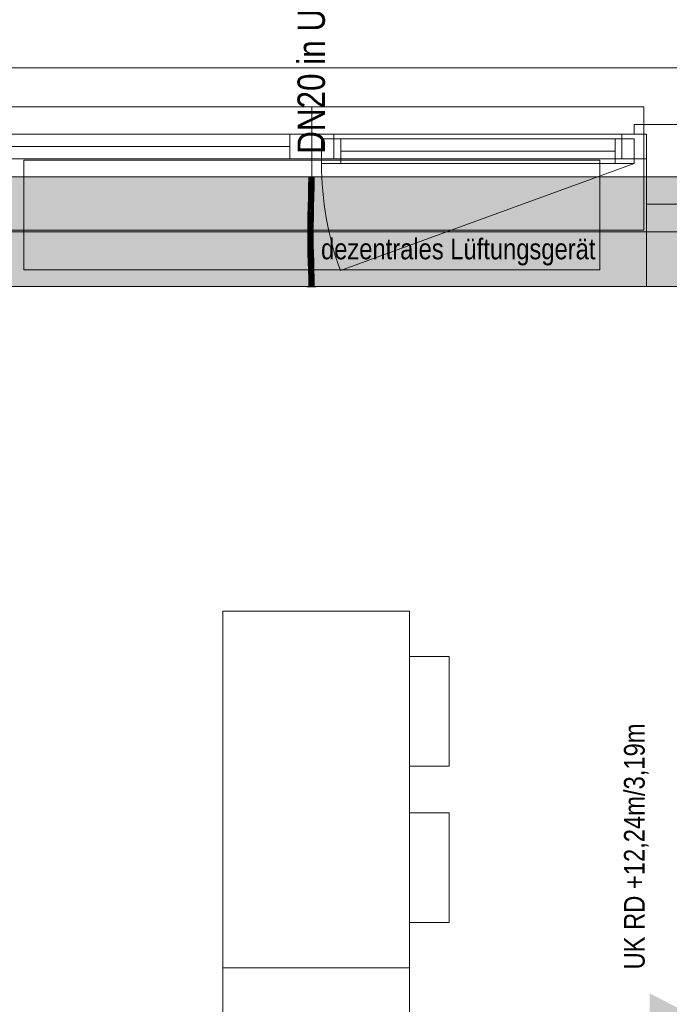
# Model space of a CAD drawing. Extents: x -620 to 3480, y 62 to 1102.
# Tile 106 of 256: x -45 to 3, y 935 to 1006. Entities that reach past the tile are written whole.
import ezdxf
from ezdxf.lldxf.tags import DXFTag

# ---------------------------------------------------------------- set-up
doc = ezdxf.new("R2010")
doc.units = 0
doc.layers.get('0').update_dxf_attribs({"lineweight": 13})
for name, color, linetype, lineweight, true_color in [('00_Beschriftung UZ', 3, 'Continuous', 13, 0x00ff00), ('30 -33 Aussenwände- 7 Fassade_ Elemente', 7, 'Continuous', 9, 0x00aacc), ('30 -35 Decken- 1 Konstruktion-Träger- Stahlbeton', 7, 'grob-A06G9SLJ8I', 13, 0x33aa00), ('60- 61 allgemeine Ausstattung- 1 Möbel', 7, 'Continuous', 9, 0x00cccc), ('E_Leerrohr 20', 7, 'Continuous', 13, 0xcc0099), ('E_Leerrohr 20-Shading', 7, 'Continuous', 13, 0xcc0099), ('iwb_Schraffur_Unterzug', 7, 'Continuous', 5, 0xffffcc)]:
    doc.layers.add(name, color=color, linetype=linetype, lineweight=lineweight, true_color=true_color)
doc.layers.add('70 -71 Achsen- 1 Gebäudeachsen', color=7, linetype='STRICHPUNKT2-A06G9SLK8I', lineweight=18)
doc.layers.add('Detailelementbeschriftung', color=7, linetype='Continuous', lineweight=9)
doc.styles.get("Standard").update_dxf_attribs({"font": 'ARIALN.TTF'})
tags = doc.linetypes.add('grob-A06G9SLJ8I', pattern=[14, 3, -8, 3]).pattern_tags.tags
tags[8:9] = [DXFTag(74, 4), DXFTag(75, 0), DXFTag(340, '0'), DXFTag(46, 0.0), DXFTag(50, 0.0), DXFTag(44, 0.0), DXFTag(45, 0.0)]
tags[6:7] = [DXFTag(74, 4), DXFTag(75, 0), DXFTag(340, '0'), DXFTag(46, 0.0), DXFTag(50, 0.0), DXFTag(44, 0.0), DXFTag(45, 0.0)]
tags[4:5] = [DXFTag(74, 4), DXFTag(75, 0), DXFTag(340, '0'), DXFTag(46, 0.0), DXFTag(50, 0.0), DXFTag(44, 0.0), DXFTag(45, 0.0)]
tags = doc.linetypes.add('STRICHPUNKT2', pattern=[12.7, 6.35, -3.175, 0, -3.175]).pattern_tags.tags
tags[10:11] = [DXFTag(74, 4), DXFTag(75, 0), DXFTag(340, '0'), DXFTag(46, 0.0), DXFTag(50, 0.0), DXFTag(44, 0.0), DXFTag(45, 0.0)]
tags[8:9] = [DXFTag(74, 4), DXFTag(75, 0), DXFTag(340, '0'), DXFTag(46, 0.0), DXFTag(50, 0.0), DXFTag(44, 0.0), DXFTag(45, 0.0)]
tags[6:7] = [DXFTag(74, 4), DXFTag(75, 0), DXFTag(340, '0'), DXFTag(46, 0.0), DXFTag(50, 0.0), DXFTag(44, 0.0), DXFTag(45, 0.0)]
tags[4:5] = [DXFTag(74, 4), DXFTag(75, 0), DXFTag(340, '0'), DXFTag(46, 0.0), DXFTag(50, 0.0), DXFTag(44, 0.0), DXFTag(45, 0.0)]
tags = doc.linetypes.add('STRICHPUNKT2-A06G9SLK8I', pattern=[12.7, 6.35, -3.175, 0, -3.175]).pattern_tags.tags
tags[10:11] = [DXFTag(74, 4), DXFTag(75, 0), DXFTag(340, '0'), DXFTag(46, 0.0), DXFTag(50, 0.0), DXFTag(44, 0.0), DXFTag(45, 0.0)]
tags[8:9] = [DXFTag(74, 4), DXFTag(75, 0), DXFTag(340, '0'), DXFTag(46, 0.0), DXFTag(50, 0.0), DXFTag(44, 0.0), DXFTag(45, 0.0)]
tags[6:7] = [DXFTag(74, 4), DXFTag(75, 0), DXFTag(340, '0'), DXFTag(46, 0.0), DXFTag(50, 0.0), DXFTag(44, 0.0), DXFTag(45, 0.0)]
tags[4:5] = [DXFTag(74, 4), DXFTag(75, 0), DXFTag(340, '0'), DXFTag(46, 0.0), DXFTag(50, 0.0), DXFTag(44, 0.0), DXFTag(45, 0.0)]

# ---------------------------------------------------------------- blocks, each defined once
blk = doc.blocks.new('Shading-A06G9SGH8I', base_point=(-23.33, 987.672))
at = {"layer": 'E_Leerrohr 20-Shading', "color": 213, "true_color": 0xd67fc0}
for points in [[(-23.334, 986.884), (-23.336, 987.672), (-23.534, 986.884), (-23.534, 987.672)], [(-23.334, 986.884), (-23.334, 987.672), (-23.336, 987.672)], [(-23.33, 987.672), (-23.334, 986.884), (-23.143, 987.495), (-23.134, 986.884)], [(-23.33, 987.672), (-23.334, 987.672), (-23.334, 986.884)], [(-23.33, 987.672), (-23.143, 987.495), (-23.15, 987.672)], [(-23.143, 987.495), (-23.146, 987.672), (-23.15, 987.672)], [(-23.134, 986.884), (-23.134, 987.672), (-23.146, 987.672)], [(-23.442, 986.884), (-23.664, 986.884), (-23.442, 986.872), (-23.664, 986.872)], [(-23.426, 986.872), (-23.426, 986.884), (-23.442, 986.872), (-23.442, 986.884)], [(-23.334, 986.872), (-23.334, 986.884), (-23.426, 986.872), (-23.426, 986.884)], [(-23.269, 986.884), (-23.334, 986.884), (-23.269, 986.872), (-23.334, 986.872)], [(-23.113, 986.872), (-23.112, 986.884), (-23.269, 986.872), (-23.269, 986.884)], [(-23.004, 986.872), (-23.004, 986.884), (-23.113, 986.872), (-23.112, 986.884)]]:
    blk.add_solid(points, dxfattribs=at)
blk = doc.blocks.new('Shading-A06G9SGJ8I', base_point=(-23.391, 994.096))
at = {"layer": 'E_Leerrohr 20-Shading', "color": 213, "true_color": 0xd67fc0}
for points in [[(-23.561, 994.896), (-23.664, 994.896), (-23.561, 994.884), (-23.664, 994.884)], [(-23.489, 994.884), (-23.489, 994.896), (-23.561, 994.884), (-23.561, 994.896)], [(-23.391, 994.096), (-23.534, 994.884), (-23.534, 994.096)], [(-23.391, 994.096), (-23.393, 994.376), (-23.534, 994.884), (-23.403, 994.884)], [(-23.475, 994.884), (-23.475, 994.896), (-23.489, 994.884), (-23.489, 994.896)], [(-23.447, 994.896), (-23.475, 994.896), (-23.447, 994.884), (-23.475, 994.884)], [(-23.447, 994.896), (-23.447, 994.884), (-23.422, 994.896), (-23.422, 994.884)], [(-23.422, 994.884), (-23.334, 994.884), (-23.422, 994.896), (-23.334, 994.896)], [(-23.393, 994.376), (-23.397, 994.884), (-23.403, 994.884)], [(-23.378, 994.096), (-23.383, 994.884), (-23.391, 994.096), (-23.397, 994.884)], [(-23.355, 994.884), (-23.383, 994.884), (-23.353, 994.096), (-23.378, 994.096)], [(-23.353, 994.096), (-23.334, 994.096), (-23.355, 994.884), (-23.334, 994.884)], [(-23.269, 994.896), (-23.334, 994.896), (-23.269, 994.884), (-23.334, 994.884)], [(-23.285, 994.884), (-23.334, 994.884), (-23.331, 994.096), (-23.334, 994.279)], [(-23.334, 994.279), (-23.334, 994.096), (-23.331, 994.096)], [(-23.285, 994.884), (-23.331, 994.096), (-23.29, 994.096)], [(-23.285, 994.884), (-23.29, 994.096), (-23.216, 994.884), (-23.229, 994.096)], [(-23.124, 994.896), (-23.269, 994.896), (-23.124, 994.884), (-23.269, 994.884)], [(-23.216, 994.884), (-23.229, 994.096), (-23.183, 994.884), (-23.199, 994.096)], [(-23.199, 994.096), (-23.134, 994.096), (-23.183, 994.884), (-23.134, 994.884)], [(-23.124, 994.884), (-23.119, 994.884), (-23.124, 994.896), (-23.119, 994.896)], [(-23.119, 994.884), (-23.063, 994.884), (-23.119, 994.896), (-23.063, 994.896)], [(-23.063, 994.884), (-23.004, 994.884), (-23.063, 994.896), (-23.004, 994.896)]]:
    blk.add_solid(points, dxfattribs=at)
blk = doc.blocks.new('Shading-A06G9SGL8I', base_point=(-23.434, 994.16))
at = {"layer": 'E_Leerrohr 20-Shading', "color": 223, "true_color": 0xc67fb4}
for points in [[(-23.476, 994.884), (-23.534, 994.884), (-23.482, 994.161), (-23.541, 994.162)], [(-23.179, 994.884), (-23.193, 994.884), (-23.187, 994.156), (-23.199, 994.157)], [(-23.187, 994.156), (-23.169, 994.156), (-23.179, 994.884), (-23.158, 994.884)], [(-23.158, 994.884), (-23.169, 994.156), (-23.149, 994.884), (-23.16, 994.156)], [(-23.149, 994.884), (-23.16, 994.156), (-23.134, 994.884), (-23.145, 994.156)], [(-23.145, 994.156), (-23.141, 994.156), (-23.134, 994.884)], [(-23.482, 994.161), (-23.541, 994.162), (-23.497, 993.437), (-23.556, 993.439)], [(-23.187, 994.156), (-23.199, 994.157), (-23.207, 993.43), (-23.215, 993.43)], [(-23.191, 994.02), (-23.207, 993.43), (-23.206, 993.43)], [(-23.187, 994.156), (-23.191, 994.02), (-23.191, 993.43), (-23.206, 993.43)], [(-23.169, 994.156), (-23.191, 993.43), (-23.16, 994.156), (-23.183, 993.43)], [(-23.187, 994.156), (-23.191, 993.43), (-23.169, 994.156)], [(-23.16, 994.156), (-23.183, 993.43), (-23.145, 994.156), (-23.171, 993.429)], [(-23.171, 993.429), (-23.156, 993.429), (-23.145, 994.156), (-23.141, 994.156)], [(-23.497, 993.437), (-23.556, 993.439), (-23.517, 992.713), (-23.576, 992.714)], [(-23.207, 993.43), (-23.215, 993.43), (-23.232, 992.705), (-23.234, 992.705)], [(-23.207, 993.43), (-23.232, 992.705), (-23.206, 993.43), (-23.229, 992.705)], [(-23.229, 992.705), (-23.218, 992.705), (-23.206, 993.43), (-23.191, 993.43)], [(-23.191, 993.43), (-23.218, 992.705), (-23.183, 993.43), (-23.211, 992.705)], [(-23.183, 993.43), (-23.211, 992.705), (-23.171, 993.429), (-23.205, 992.704)], [(-23.205, 992.704), (-23.176, 992.704), (-23.171, 993.429), (-23.156, 993.429)], [(-23.595, 991.989), (-23.545, 991.988), (-23.583, 992.446), (-23.525, 992.445)], [(-23.524, 992.445), (-23.517, 992.713), (-23.583, 992.446), (-23.576, 992.714)], [(-23.545, 991.988), (-23.536, 991.987), (-23.525, 992.445), (-23.524, 992.445)], [(-23.241, 992.438), (-23.241, 992.444), (-23.253, 991.981)], [(-23.238, 992.411), (-23.241, 992.438), (-23.251, 991.981), (-23.253, 991.981)], [(-23.251, 991.981), (-23.244, 991.981), (-23.238, 992.411), (-23.231, 992.344)], [(-23.231, 992.344), (-23.244, 991.981), (-23.227, 992.299), (-23.239, 991.981)], [(-23.229, 992.705), (-23.241, 992.438), (-23.238, 992.411)], [(-23.229, 992.705), (-23.232, 992.705), (-23.241, 992.438), (-23.237, 992.572)], [(-23.232, 992.705), (-23.234, 992.705), (-23.241, 992.444)], [(-23.237, 992.572), (-23.241, 992.444), (-23.241, 992.438)], [(-23.227, 992.299), (-23.239, 991.981), (-23.224, 992.274), (-23.237, 991.981)], [(-23.238, 992.411), (-23.231, 992.344), (-23.229, 992.705), (-23.218, 992.705)], [(-23.237, 991.981), (-23.195, 991.98), (-23.224, 992.274)], [(-23.218, 992.705), (-23.231, 992.344), (-23.211, 992.705), (-23.227, 992.299)], [(-23.217, 992.444), (-23.221, 992.444), (-23.224, 992.274), (-23.227, 992.299)], [(-23.183, 992.443), (-23.217, 992.444), (-23.195, 991.98), (-23.224, 992.274)], [(-23.205, 992.704), (-23.211, 992.705), (-23.217, 992.444), (-23.221, 992.444)], [(-23.176, 992.704), (-23.205, 992.704), (-23.183, 992.443), (-23.217, 992.444)], [(-23.545, 991.988), (-23.595, 991.989), (-23.569, 991.261), (-23.608, 991.262)], [(-23.55, 991.261), (-23.536, 991.987), (-23.569, 991.261), (-23.545, 991.988)], [(-23.264, 991.258), (-23.244, 991.981), (-23.267, 991.258), (-23.251, 991.981)], [(-23.251, 991.981), (-23.253, 991.981), (-23.267, 991.258)], [(-23.244, 991.981), (-23.264, 991.258), (-23.25, 991.586), (-23.261, 991.258)], [(-23.261, 991.258), (-23.259, 991.258), (-23.25, 991.586)], [(-23.25, 991.586), (-23.259, 991.258), (-23.195, 991.98), (-23.208, 991.257)], [(-23.25, 991.586), (-23.195, 991.98), (-23.237, 991.981)], [(-23.239, 991.981), (-23.25, 991.586), (-23.237, 991.981)], [(-23.244, 991.981), (-23.25, 991.586), (-23.239, 991.981)], [(-23.611, 990.729), (-23.573, 990.729), (-23.608, 991.262), (-23.569, 991.261)], [(-23.611, 990.534), (-23.574, 990.534), (-23.611, 990.729), (-23.573, 990.729)], [(-23.574, 990.534), (-23.553, 990.534), (-23.573, 990.729), (-23.552, 990.729)], [(-23.573, 990.729), (-23.552, 990.729), (-23.569, 991.261), (-23.55, 991.261)], [(-23.269, 990.732), (-23.27, 990.535), (-23.268, 990.73)], [(-23.27, 990.535), (-23.268, 990.535), (-23.268, 990.73), (-23.265, 990.72)], [(-23.264, 991.258), (-23.267, 991.258), (-23.269, 990.732)], [(-23.265, 991.111), (-23.269, 990.732), (-23.268, 990.73)], [(-23.268, 990.73), (-23.264, 990.895), (-23.267, 990.895)], [(-23.265, 990.72), (-23.263, 990.895), (-23.268, 990.73), (-23.264, 990.895)], [(-23.268, 990.535), (-23.211, 990.535), (-23.265, 990.72)], [(-23.264, 990.895), (-23.265, 991.111), (-23.267, 990.895)], [(-23.259, 991.258), (-23.265, 990.733), (-23.208, 991.257), (-23.211, 990.733)], [(-23.264, 990.895), (-23.263, 990.968), (-23.265, 991.111), (-23.264, 991.258)], [(-23.265, 990.733), (-23.265, 990.72), (-23.211, 990.733), (-23.211, 990.535)], [(-23.264, 991.258), (-23.263, 990.968), (-23.261, 991.258)], [(-23.263, 990.895), (-23.263, 990.968), (-23.264, 990.895)], [(-23.263, 990.968), (-23.259, 991.258), (-23.261, 991.258)], [(-23.574, 990.534), (-23.611, 990.534), (-23.561, 989.923), (-23.604, 989.923)], [(-23.561, 989.923), (-23.604, 989.923), (-23.535, 989.314), (-23.589, 989.312)], [(-23.545, 989.924), (-23.553, 990.534), (-23.561, 989.923), (-23.574, 990.534)], [(-23.53, 989.314), (-23.545, 989.924), (-23.535, 989.314), (-23.561, 989.923)], [(-23.204, 989.93), (-23.211, 990.535), (-23.262, 989.929), (-23.268, 990.535)], [(-23.204, 989.93), (-23.262, 989.929), (-23.189, 989.323), (-23.247, 989.322)], [(-23.512, 988.705), (-23.523, 989.076), (-23.589, 989.312), (-23.535, 989.314)], [(-23.512, 988.705), (-23.589, 989.312), (-23.571, 988.703)], [(-23.523, 989.076), (-23.53, 989.314), (-23.535, 989.314)], [(-23.189, 989.323), (-23.247, 989.322), (-23.171, 988.715), (-23.229, 988.713)], [(-23.512, 988.705), (-23.571, 988.703), (-23.494, 988.097), (-23.553, 988.096)], [(-23.171, 988.715), (-23.229, 988.713), (-23.153, 988.106), (-23.212, 988.104)], [(-23.494, 988.097), (-23.553, 988.096), (-23.481, 987.49), (-23.54, 987.489)], [(-23.153, 988.106), (-23.212, 988.104), (-23.14, 987.495), (-23.198, 987.494)], [(-23.481, 987.49), (-23.54, 987.489), (-23.476, 986.884), (-23.534, 986.884)], [(-23.14, 987.495), (-23.198, 987.494), (-23.134, 986.884), (-23.193, 986.884)]]:
    blk.add_solid(points, dxfattribs=at)
at = {"layer": 'E_Leerrohr 20-Shading', "color": 231, "true_color": 0xe17fc9}
for points in [[(-23.478, 994.161), (-23.457, 994.884), (-23.482, 994.161), (-23.465, 994.884)], [(-23.465, 994.884), (-23.476, 994.884), (-23.482, 994.161)], [(-23.434, 994.16), (-23.442, 994.884), (-23.478, 994.161), (-23.457, 994.884)], [(-23.413, 994.16), (-23.418, 994.884), (-23.434, 994.16), (-23.442, 994.884)], [(-23.369, 994.159), (-23.369, 994.884), (-23.413, 994.16), (-23.418, 994.884)], [(-23.341, 994.159), (-23.334, 994.884), (-23.369, 994.159), (-23.369, 994.884)], [(-23.334, 994.884), (-23.341, 994.159), (-23.336, 994.159)], [(-23.336, 994.159), (-23.33, 994.159), (-23.334, 994.884)], [(-23.33, 994.159), (-23.199, 994.157), (-23.334, 994.884), (-23.193, 994.884)], [(-23.432, 993.436), (-23.495, 993.559), (-23.497, 993.437)], [(-23.432, 993.436), (-23.434, 994.16), (-23.495, 993.559), (-23.478, 994.161)], [(-23.478, 994.161), (-23.482, 994.161), (-23.495, 993.559)], [(-23.413, 993.435), (-23.413, 994.16), (-23.432, 993.436), (-23.434, 994.16)], [(-23.413, 993.435), (-23.369, 994.159), (-23.413, 994.16)], [(-23.413, 993.435), (-23.377, 993.434), (-23.369, 994.159), (-23.37, 994.02)], [(-23.377, 993.434), (-23.374, 993.434), (-23.37, 994.02)], [(-23.356, 993.434), (-23.341, 994.159), (-23.374, 993.434), (-23.369, 994.159)], [(-23.336, 994.159), (-23.341, 994.159), (-23.341, 993.433), (-23.356, 993.434)], [(-23.341, 993.433), (-23.319, 993.433), (-23.336, 994.159), (-23.33, 994.159)], [(-23.319, 993.433), (-23.215, 993.43), (-23.33, 994.159), (-23.199, 994.157)], [(-23.432, 993.436), (-23.497, 993.437), (-23.431, 992.71), (-23.517, 992.713)], [(-23.415, 992.71), (-23.413, 993.435), (-23.431, 992.71), (-23.432, 993.436)], [(-23.415, 992.71), (-23.389, 992.709), (-23.413, 993.435), (-23.377, 993.434)], [(-23.389, 992.709), (-23.38, 992.709), (-23.377, 993.434), (-23.374, 993.434)], [(-23.376, 992.709), (-23.356, 993.434), (-23.38, 992.709), (-23.374, 993.434)], [(-23.341, 993.433), (-23.356, 993.434), (-23.346, 992.708), (-23.376, 992.709)], [(-23.234, 992.705), (-23.215, 993.43), (-23.346, 992.708), (-23.341, 993.433)], [(-23.524, 992.445), (-23.536, 991.987), (-23.517, 991.987)], [(-23.517, 991.987), (-23.514, 991.994), (-23.524, 992.445), (-23.523, 992.487)], [(-23.523, 992.487), (-23.522, 992.446), (-23.517, 992.713), (-23.472, 992.445)], [(-23.522, 992.446), (-23.514, 991.994), (-23.472, 992.445), (-23.43, 992.196)], [(-23.431, 992.445), (-23.431, 992.71), (-23.472, 992.445), (-23.517, 992.713)], [(-23.43, 991.985), (-23.43, 992.196), (-23.514, 991.987), (-23.514, 991.994)], [(-23.43, 992.196), (-23.431, 992.445), (-23.472, 992.445)], [(-23.415, 992.71), (-23.431, 992.71), (-23.416, 992.111), (-23.43, 992.196)], [(-23.43, 991.985), (-23.416, 991.985), (-23.43, 992.196), (-23.416, 992.111)], [(-23.415, 992.71), (-23.416, 992.111), (-23.389, 992.709), (-23.392, 992.518)], [(-23.392, 992.518), (-23.416, 992.111), (-23.399, 992.013)], [(-23.416, 992.111), (-23.416, 991.985), (-23.399, 992.013), (-23.4, 991.984)], [(-23.38, 992.709), (-23.392, 992.518), (-23.395, 991.984), (-23.399, 992.013)], [(-23.381, 992.573), (-23.38, 992.709), (-23.395, 991.984)], [(-23.383, 992.445), (-23.381, 992.573), (-23.395, 991.984)], [(-23.383, 992.445), (-23.395, 991.984), (-23.38, 992.445), (-23.391, 991.984)], [(-23.392, 992.518), (-23.38, 992.709), (-23.389, 992.709)], [(-23.391, 991.984), (-23.292, 991.982), (-23.38, 992.445), (-23.3, 992.444)], [(-23.383, 992.445), (-23.376, 992.709), (-23.38, 992.709)], [(-23.383, 992.445), (-23.349, 992.445), (-23.376, 992.709), (-23.346, 992.708)], [(-23.349, 992.445), (-23.241, 992.444), (-23.346, 992.708), (-23.234, 992.705)], [(-23.292, 991.982), (-23.253, 991.981), (-23.3, 992.444), (-23.241, 992.444)], [(-23.517, 991.987), (-23.536, 991.987), (-23.506, 991.261), (-23.55, 991.261)], [(-23.514, 991.994), (-23.517, 991.987), (-23.514, 991.987)], [(-23.506, 991.261), (-23.504, 991.261), (-23.517, 991.987), (-23.514, 991.987)], [(-23.504, 991.261), (-23.426, 991.26), (-23.514, 991.987), (-23.43, 991.985)], [(-23.415, 991.26), (-23.416, 991.985), (-23.426, 991.26), (-23.43, 991.985)], [(-23.415, 991.26), (-23.408, 991.259), (-23.416, 991.985), (-23.4, 991.984)], [(-23.408, 991.259), (-23.395, 991.984), (-23.4, 991.984)], [(-23.391, 991.984), (-23.395, 991.984), (-23.405, 991.259), (-23.408, 991.259)], [(-23.282, 991.258), (-23.292, 991.982), (-23.405, 991.259), (-23.391, 991.984)], [(-23.4, 991.984), (-23.395, 991.984), (-23.399, 992.013)], [(-23.267, 991.258), (-23.253, 991.981), (-23.282, 991.258), (-23.292, 991.982)], [(-23.552, 990.729), (-23.553, 990.534), (-23.547, 990.534)], [(-23.504, 991.019), (-23.55, 991.261), (-23.547, 990.534), (-23.552, 990.729)], [(-23.506, 991.261), (-23.55, 991.261), (-23.504, 991.019)], [(-23.503, 990.989), (-23.504, 991.019), (-23.502, 990.534), (-23.547, 990.534)], [(-23.42, 990.731), (-23.426, 991.26), (-23.504, 991.019), (-23.506, 991.261)], [(-23.42, 990.731), (-23.504, 991.019), (-23.449, 990.73)], [(-23.504, 991.019), (-23.5, 990.73), (-23.449, 990.73)], [(-23.498, 990.534), (-23.503, 990.989), (-23.502, 990.534)], [(-23.5, 990.73), (-23.418, 990.568), (-23.449, 990.73)], [(-23.5, 990.73), (-23.498, 990.534), (-23.418, 990.568), (-23.417, 990.535)], [(-23.418, 990.568), (-23.42, 990.731), (-23.449, 990.73)], [(-23.418, 990.568), (-23.415, 991.26), (-23.426, 991.26)], [(-23.415, 991.26), (-23.418, 990.568), (-23.414, 991.108), (-23.411, 990.535)], [(-23.411, 990.731), (-23.408, 991.259), (-23.415, 991.26)], [(-23.411, 990.535), (-23.411, 990.731), (-23.414, 991.108)], [(-23.411, 990.731), (-23.281, 990.732), (-23.408, 991.259), (-23.282, 991.258)], [(-23.411, 990.535), (-23.28, 990.535), (-23.411, 990.731), (-23.281, 990.732)], [(-23.281, 990.732), (-23.269, 990.732), (-23.282, 991.258), (-23.267, 991.258)], [(-23.28, 990.535), (-23.27, 990.535), (-23.281, 990.732), (-23.269, 990.732)], [(-23.547, 990.534), (-23.553, 990.534), (-23.532, 989.924), (-23.545, 989.924)], [(-23.532, 989.924), (-23.507, 989.924), (-23.547, 990.534), (-23.502, 990.534)], [(-23.532, 989.924), (-23.545, 989.924), (-23.519, 989.314), (-23.53, 989.314)], [(-23.519, 989.314), (-23.518, 989.314), (-23.532, 989.924), (-23.507, 989.924)], [(-23.518, 989.314), (-23.49, 989.315), (-23.507, 989.924), (-23.493, 989.925)], [(-23.507, 989.924), (-23.493, 989.925), (-23.502, 990.534), (-23.498, 990.534)], [(-23.405, 989.926), (-23.417, 990.535), (-23.493, 989.925), (-23.498, 990.534)], [(-23.389, 989.318), (-23.404, 989.926), (-23.49, 989.315), (-23.493, 989.925)], [(-23.417, 990.535), (-23.411, 990.535), (-23.418, 990.568)], [(-23.404, 989.926), (-23.411, 990.535), (-23.405, 989.926), (-23.417, 990.535)], [(-23.28, 990.535), (-23.411, 990.535), (-23.285, 989.928), (-23.404, 989.926)], [(-23.262, 989.929), (-23.404, 989.926), (-23.247, 989.322), (-23.389, 989.318)], [(-23.262, 989.929), (-23.27, 990.535), (-23.285, 989.928), (-23.28, 990.535)], [(-23.519, 989.286), (-23.519, 989.314), (-23.523, 989.076), (-23.53, 989.314)], [(-23.507, 988.705), (-23.519, 989.286), (-23.512, 988.705), (-23.523, 989.076)], [(-23.487, 988.706), (-23.49, 989.315), (-23.507, 988.705), (-23.519, 989.314)], [(-23.371, 988.709), (-23.389, 989.318), (-23.487, 988.706), (-23.49, 989.315)], [(-23.247, 989.322), (-23.389, 989.318), (-23.229, 988.713), (-23.371, 988.709)], [(-23.507, 988.705), (-23.512, 988.705), (-23.494, 988.097)], [(-23.485, 988.097), (-23.487, 988.706), (-23.494, 988.097), (-23.507, 988.705)], [(-23.353, 988.101), (-23.371, 988.709), (-23.485, 988.097), (-23.487, 988.706)], [(-23.229, 988.713), (-23.371, 988.709), (-23.212, 988.104), (-23.353, 988.101)], [(-23.485, 988.097), (-23.494, 988.097), (-23.481, 987.49)], [(-23.34, 987.492), (-23.353, 988.101), (-23.481, 987.49), (-23.485, 988.097)], [(-23.212, 988.104), (-23.353, 988.101), (-23.198, 987.494), (-23.34, 987.492)], [(-23.34, 987.492), (-23.481, 987.49), (-23.334, 986.884), (-23.476, 986.884)], [(-23.198, 987.494), (-23.34, 987.492), (-23.193, 986.884), (-23.334, 986.884)]]:
    blk.add_solid(points, dxfattribs=at)
blk = doc.blocks.new('Referenz-A06G9SLM8I')
at = {"layer": '00_Beschriftung UZ', "color": 0, "lineweight": -2}
blk.add_solid([(1.325, 932.672), (3.996, 934.004), (1.327, 935.343)], dxfattribs=at)
at = {"layer": '30 -33 Aussenwände- 7 Fassade_ Elemente', "color": 0, "linetype": 'Continuous', "lineweight": -2, "ltscale": 0.13}
for p, q in [((-155.604, 1002.844), (6.596, 1002.844)), ((0.196, 998.704), (0.196, 998.004)), ((3.496, 998.704), (0.196, 998.704)), ((-47.704, 998.004), (-23.304, 998.004)), ((-24.904, 996.204), (-24.904, 998.004)), ((-24.904, 998.004), (-23.304, 998.004)), ((-23.304, 998.004), (-21.704, 998.004)), ((-23.304, 998.004), (1.096, 998.004)), ((-23.304, 998.004), (-23.304, 996.204)), ((-23.304, 998.004), (-23.304, 996.204)), ((-21.704, 998.004), (-21.704, 996.204)), ((-0.704, 996.204), (-0.704, 998.004)), ((-0.704, 998.004), (1.096, 998.004)), ((0.196, 998.004), (1.096, 998.004)), ((1.096, 998.004), (1.096, 992.904)), ((1.096, 998.004), (1.096, 996.204)), ((1.096, 998.004), (1.096, 996.204)), ((-24.904, 997.104), (-45.904, 997.104)), ((-22.604, 997.654), (0.196, 997.654)), ((-22.604, 995.854), (-22.604, 997.654)), ((-22.604, 995.854), (-22.604, 997.654)), ((-22.604, 997.654), (-21.204, 997.654)), ((-21.204, 997.654), (-21.204, 995.854)), ((-1.204, 995.854), (-1.204, 997.654)), ((-1.204, 997.654), (0.196, 997.654)), ((0.196, 997.654), (0.196, 995.854)), ((0.196, 997.654), (0.196, 995.854)), ((-21.204, 996.754), (-1.204, 996.754)), ((-23.304, 996.204), (-47.704, 996.204)), ((-23.304, 996.204), (-24.904, 996.204)), ((-21.704, 996.204), (-23.304, 996.204)), ((1.096, 996.204), (-23.304, 996.204)), ((0.196, 995.854), (-22.604, 995.854)), ((-21.204, 995.854), (-22.604, 995.854)), ((0.196, 995.854), (-1.204, 995.854)), ((1.096, 996.204), (-0.704, 996.204)), ((1.096, 986.904), (1.096, 992.904)), ((1.096, 992.904), (3.496, 992.904)), ((3.496, 986.904), (-152.504, 986.904)), ((3.496, 986.904), (1.096, 986.904))]:
    blk.add_line(p, q, dxfattribs=at)
at = {"layer": '30 -33 Aussenwände- 7 Fassade_ Elemente', "color": 0, "lineweight": -2}
for p, q in [((-47.504, 1000.004), (-23.304, 1000.004)), ((-23.304, 1000.004), (-23.304, 998.004)), ((-23.304, 1000.004), (0.896, 1000.004)), ((0.896, 1000.004), (0.896, 998.004)), ((-45.904, 998.004), (-24.904, 998.004)), ((-23.304, 998.004), (-24.904, 998.004)), ((-24.904, 996.204), (-24.904, 998.004)), ((-23.304, 996.204), (-23.304, 998.004)), ((-23.304, 998.004), (-21.704, 998.004)), ((-21.704, 998.004), (-21.704, 996.204)), ((-21.704, 998.004), (-0.704, 998.004)), ((-0.704, 998.004), (-0.704, 996.204)), ((0.896, 998.004), (-0.704, 998.004)), ((0.896, 996.204), (0.896, 998.004)), ((-24.904, 997.104), (-45.904, 997.104)), ((-22.604, 995.854), (-22.604, 997.654)), ((-22.604, 997.654), (-21.204, 997.654)), ((-21.204, 997.654), (-21.204, 995.854)), ((-21.204, 997.654), (-1.204, 997.654)), ((-1.204, 997.654), (0.196, 997.654)), ((-1.204, 995.854), (-1.204, 997.654)), ((0.196, 995.854), (0.196, 997.654)), ((-21.204, 996.754), (-1.204, 996.754)), ((-24.904, 996.204), (-45.904, 996.204)), ((-24.904, 996.204), (-23.304, 996.204)), ((-21.704, 996.204), (-23.304, 996.204)), ((-23.304, 991.004), (-23.304, 996.204)), ((-21.204, 995.854), (-22.604, 995.854)), ((-1.204, 995.854), (-21.204, 995.854)), ((0.196, 995.854), (-1.204, 995.854)), ((-0.704, 996.204), (0.896, 996.204)), ((0.896, 991.004), (0.896, 996.204)), ((-47.504, 991.004), (-23.304, 991.004)), ((-23.304, 991.004), (0.896, 991.004))]:
    blk.add_line(p, q, dxfattribs=at)
at = {"layer": '30 -33 Aussenwände- 7 Fassade_ Elemente', "color": 0, "linetype": 'grob-A06G9SLJ8I', "lineweight": -2, "ltscale": 0.13}
for p, q in [((-44.304, 996.104), (-2.304, 996.104)), ((-44.304, 988.104), (-44.304, 996.104)), ((0.196, 995.854), (-21.229, 988.056)), ((-2.304, 996.104), (-2.304, 988.104)), ((-2.304, 988.104), (-44.304, 988.104))]:
    blk.add_line(p, q, dxfattribs=at)
blk.add_ellipse((0.196, 995.854), major_axis=(-22.8, 0), ratio=1, start_param=0, end_param=0.349066, dxfattribs=at)
at = {"layer": '30 -35 Decken- 1 Konstruktion-Träger- Stahlbeton', "color": 0, "lineweight": -2}
for p, q in [((3.996, 994.904), (-554.534, 994.904)), ((3.996, 986.904), (-554.534, 986.904))]:
    blk.add_line(p, q, dxfattribs=at)
at = {"layer": '60- 61 allgemeine Ausstattung- 1 Möbel', "color": 0, "linetype": 'Continuous', "lineweight": -2, "ltscale": 0.13}
for p, q in [((-29.788, 937.228), (-29.788, 963.228)), ((-29.788, 963.228), (-16.188, 963.228)), ((-16.188, 963.228), (-16.188, 937.228)), ((-16.188, 951.923), (-16.188, 959.923)), ((-16.188, 959.923), (-13.308, 959.923)), ((-13.308, 959.923), (-13.308, 951.923)), ((-13.308, 951.923), (-16.188, 951.923)), ((-16.188, 940.533), (-16.188, 948.533)), ((-16.188, 948.533), (-13.308, 948.533)), ((-13.308, 948.533), (-13.308, 940.533)), ((-13.308, 940.533), (-16.188, 940.533)), ((-29.788, 911.228), (-29.788, 937.228)), ((-29.788, 937.228), (-16.188, 937.228)), ((-16.188, 937.228), (-29.788, 937.228)), ((-16.188, 937.228), (-16.188, 911.228))]:
    blk.add_line(p, q, dxfattribs=at)
at = {"layer": '70 -71 Achsen- 1 Gebäudeachsen', "color": 0, "linetype": 'STRICHPUNKT2-A06G9SLK8I', "lineweight": -2, "ltscale": 0.13}
blk.add_line((-554.534, 990.884), (92.907, 990.884), dxfattribs=at)
at = {"layer": '00_Beschriftung UZ', "color": 0, "linetype": 'ByBlock', "lineweight": -2, "ltscale": 0.13, "insert": (-0.554, 937.104), "char_height": 1.51033, "attachment_point": 1, "rotation": 90}
blk.add_mtext('{\\fArial Narrow;UK RD +12,24m/3,19m}', dxfattribs=at)
at = {"layer": '30 -33 Aussenwände- 7 Fassade_ Elemente', "color": 0, "linetype": 'Continuous', "lineweight": -2, "ltscale": 0.13, "insert": (-22.641, 990.391), "char_height": 1.51033, "attachment_point": 1}
blk.add_mtext('{\\fArial Narrow;dezentrales Lüftungsgerät}', dxfattribs=at)
blk = doc.blocks.new('Referenz-A06G9SLO8I')
at = {"layer": 'iwb_Schraffur_Unterzug', "linetype": 'Continuous', "ltscale": 0.13}
for points in [[(-554.534, 994.884), (3.967, 994.884), (3.967, 986.884)], [(-554.534, 994.884), (3.967, 986.884), (-554.534, 993.736)], [(-554.534, 993.736), (3.967, 986.884), (-554.534, 986.884)]]:
    blk.add_solid(points, dxfattribs=at)
blk = doc.blocks.new('Einzeiliger Text-A06G9SOO8I')
at = {"color": 0, "lineweight": -2, "insert": (-24.354, 996.572), "char_height": 2, "attachment_point": 1, "rotation": 90}
blk.add_mtext('{\\fArial Narrow;DN20 in UZ}', dxfattribs=at)
blk = doc.blocks.new('Enddeckel-A06G9SPK8I')
at = {"color": 0, "linetype": 'ByBlock', "lineweight": -2, "ltscale": 0.13}
for p, q in [((-23.534, 987.672), (-23.534, 986.884)), ((-23.417, 987.672), (-23.534, 987.672)), ((-23.252, 987.672), (-23.417, 987.672)), ((-23.134, 987.672), (-23.252, 987.672)), ((-23.134, 986.884), (-23.134, 987.672)), ((-23.664, 986.884), (-23.664, 986.872)), ((-23.471, 986.884), (-23.664, 986.884)), ((-23.471, 986.872), (-23.664, 986.872)), ((-23.417, 986.884), (-23.534, 986.884)), ((-23.198, 986.884), (-23.471, 986.884)), ((-23.198, 986.872), (-23.471, 986.872)), ((-23.252, 986.884), (-23.417, 986.884)), ((-23.134, 986.884), (-23.252, 986.884)), ((-23.004, 986.884), (-23.198, 986.884)), ((-23.004, 986.872), (-23.198, 986.872)), ((-23.004, 986.872), (-23.004, 986.884))]:
    blk.add_line(p, q, dxfattribs=at)
at = {"color": 0, "linetype": 'STRICHPUNKT2', "lineweight": 5, "ltscale": 0.13}
blk.add_line((-23.334, 986.884), (-23.334, 987.672), dxfattribs=at)
blk = doc.blocks.new('Enddeckel-A06G9SPO8I')
at = {"color": 0, "linetype": 'ByBlock', "lineweight": -2, "ltscale": 0.13}
for p, q in [((-23.664, 994.896), (-23.664, 994.884)), ((-23.664, 994.896), (-23.471, 994.896)), ((-23.664, 994.884), (-23.471, 994.884)), ((-23.534, 994.884), (-23.534, 994.096)), ((-23.534, 994.884), (-23.417, 994.884)), ((-23.471, 994.896), (-23.198, 994.896)), ((-23.471, 994.884), (-23.198, 994.884)), ((-23.417, 994.884), (-23.252, 994.884)), ((-23.252, 994.884), (-23.134, 994.884)), ((-23.198, 994.896), (-23.004, 994.896)), ((-23.198, 994.884), (-23.004, 994.884)), ((-23.134, 994.096), (-23.134, 994.884)), ((-23.004, 994.884), (-23.004, 994.896)), ((-23.534, 994.096), (-23.417, 994.096)), ((-23.417, 994.096), (-23.252, 994.096)), ((-23.252, 994.096), (-23.134, 994.096))]:
    blk.add_line(p, q, dxfattribs=at)
at = {"color": 0, "linetype": 'STRICHPUNKT2', "lineweight": 5, "ltscale": 0.13}
blk.add_line((-23.334, 994.884), (-23.334, 994.096), dxfattribs=at)
blk = doc.blocks.new('Flexrohr-A06G9SQ68I')
at = {"color": 0, "linetype": 'ByBlock', "lineweight": -2, "ltscale": 0.13}
for p, q in [((-23.534, 994.884), (-23.541, 994.162)), ((-23.534, 994.884), (-23.134, 994.884)), ((-23.526, 994.485), (-23.15, 994.482)), ((-23.134, 994.884), (-23.141, 994.156)), ((-23.541, 994.162), (-23.556, 993.439)), ((-23.539, 993.688), (-23.163, 993.68)), ((-23.53, 994.087), (-23.154, 994.081)), ((-23.141, 994.156), (-23.156, 993.429)), ((-23.556, 993.439), (-23.576, 992.714)), ((-23.559, 992.889), (-23.183, 992.879)), ((-23.548, 993.288), (-23.172, 993.279)), ((-23.156, 993.429), (-23.176, 992.704)), ((-23.576, 992.714), (-23.595, 991.989)), ((-23.58, 992.089), (-23.204, 992.08)), ((-23.57, 992.489), (-23.194, 992.479)), ((-23.176, 992.704), (-23.195, 991.98)), ((-23.595, 991.989), (-23.608, 991.262)), ((-23.588, 991.688), (-23.212, 991.681)), ((-23.195, 991.98), (-23.208, 991.257)), ((-23.608, 991.262), (-23.611, 990.534)), ((-23.598, 990.885), (-23.222, 990.884)), ((-23.596, 991.287), (-23.22, 991.282)), ((-23.208, 991.257), (-23.211, 990.535)), ((-23.611, 990.534), (-23.604, 989.923)), ((-23.604, 989.923), (-23.589, 989.312)), ((-23.599, 990.483), (-23.223, 990.485)), ((-23.594, 990.082), (-23.218, 990.087)), ((-23.211, 990.535), (-23.204, 989.93)), ((-23.204, 989.93), (-23.189, 989.323)), ((-23.589, 989.312), (-23.571, 988.703)), ((-23.586, 989.68), (-23.21, 989.689)), ((-23.576, 989.279), (-23.2, 989.29)), ((-23.189, 989.323), (-23.171, 988.715)), ((-23.571, 988.703), (-23.553, 988.096)), ((-23.564, 988.879), (-23.188, 988.89)), ((-23.552, 988.48), (-23.176, 988.49)), ((-23.171, 988.715), (-23.153, 988.106)), ((-23.553, 988.096), (-23.54, 987.489)), ((-23.541, 988.08), (-23.165, 988.09)), ((-23.153, 988.106), (-23.14, 987.495)), ((-23.54, 987.489), (-23.534, 986.884)), ((-23.532, 987.682), (-23.156, 987.689)), ((-23.526, 987.283), (-23.15, 987.287)), ((-23.14, 987.495), (-23.134, 986.884)), ((-23.534, 986.884), (-23.134, 986.884)), ((-23.522, 986.885), (-23.146, 986.885))]:
    blk.add_line(p, q, dxfattribs=at)

msp = doc.modelspace()

# ---------------------------------------------------------------- block references
at = {"color": 8, "lineweight": 13, "ltscale": 0.13, "true_color": 0x808080}
msp.add_blockref('Referenz-A06G9SLM8I', (0, 0), dxfattribs=at)
at = {"color": 8, "lineweight": 25, "ltscale": 0.25, "true_color": 0x808080}
msp.add_blockref('Referenz-A06G9SLO8I', (0, 0), dxfattribs=at)
at = {"layer": 'Detailelementbeschriftung', "ltscale": 0.13}
msp.add_blockref('Einzeiliger Text-A06G9SOO8I', (0, 0), dxfattribs=at)
at = {"layer": 'E_Leerrohr 20'}
for name, p in [('Shading-A06G9SGJ8I', (-23.391, 994.096)), ('Shading-A06G9SGL8I', (-23.434, 994.16)), ('Shading-A06G9SGH8I', (-23.33, 987.672))]:
    msp.add_blockref(name, p, dxfattribs=at)
at = {"layer": 'E_Leerrohr 20', "ltscale": 0.13}
for name in ['Enddeckel-A06G9SPO8I', 'Flexrohr-A06G9SQ68I', 'Enddeckel-A06G9SPK8I']:
    msp.add_blockref(name, (0, 0), dxfattribs=at)

doc.saveas('drawing.dxf')
